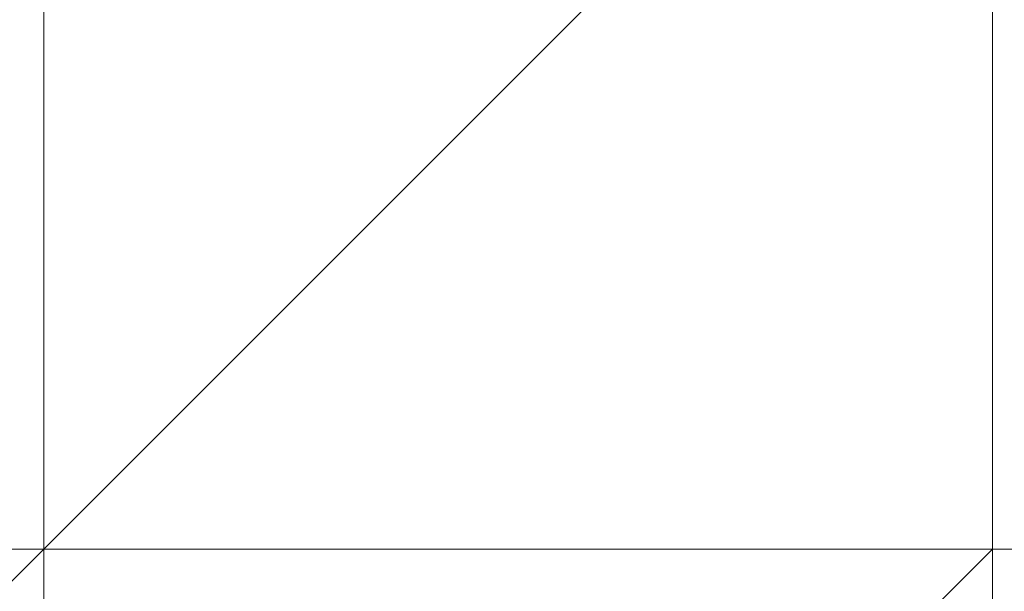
# Model space of a CAD drawing. Header units: inches. Extents: x -79624 to 52587, y -27526 to 10116.
# Tile 96 of 256: x 10273.65 to 10282.97, y -15409.32 to -15403.91. Entities that reach past the tile are written whole.
import ezdxf

# ---------------------------------------------------------------- set-up
doc = ezdxf.new("R2010")
doc.units = ezdxf.units.IN
doc.header["$MEASUREMENT"] = 0
doc.layers.add('- მექანიკური ნაწილი', color=7, linetype='Continuous', lineweight=18)
doc.layers.add('Dimensioning - General', color=7, linetype='Continuous')
doc.styles.add('GENERATED_STYLE_1', font='txt')
doc.dimstyles.new('GENERATED_STYLE__1', dxfattribs={"dimtxt": 100, "dimasz": 76, "dimexe": 0.18, "dimexo": 0.0625, "dimgap": 0, "dimtad": 0, "dimdec": 0, "dimlfac": 0.1, "dimzin": 0, "dimdsep": 46, "dimtxsty": 'GENERATED_STYLE_1', "dimblk": 'ARROWHEAD_5', "dimblk1": 'ARROWHEAD_5', "dimblk2": 'ARROWHEAD_5', "dimcen": 0.09, "dimse1": 1, "dimse2": 1, "dimclrd": 7, "dimclre": 7, "dimclrt": 7, "dimadec": 0, "dimazin": 0, "dimtfac": 1, "dimtdec": 4, "dimtmove": 0, "dimatfit": 3, "dimfxl": 1, "dimtolj": 1, "dimtzin": 0, "dimarcsym": 0})
doc.dimstyles.new('GENERATED_STYLE__2', dxfattribs={"dimtxt": 100, "dimasz": 76, "dimexe": 0.18, "dimexo": 0.0625, "dimgap": 0, "dimtad": 0, "dimtih": 1, "dimtoh": 1, "dimdec": 0, "dimlfac": 0.1, "dimzin": 0, "dimdsep": 46, "dimtxsty": 'GENERATED_STYLE_1', "dimblk": 'ARROWHEAD_5', "dimblk1": 'ARROWHEAD_5', "dimblk2": 'ARROWHEAD_5', "dimcen": 0.09, "dimse1": 1, "dimse2": 1, "dimclrd": 7, "dimclre": 7, "dimclrt": 7, "dimadec": 0, "dimazin": 0, "dimtfac": 1, "dimtdec": 4, "dimtmove": 0, "dimatfit": 3, "dimfxl": 1, "dimtolj": 1, "dimtzin": 0, "dimarcsym": 0})

# ---------------------------------------------------------------- blocks, each defined once
blk = doc.blocks.new('ARROWHEAD_5')
at = {"linetype": 'Continuous', "lineweight": 0}
blk.add_hatch(color=0, dxfattribs=at).paths.add_polyline_path([(-1, 0.2679), (0, 0), (-1, -0.2679)])
at = {"color": 0, "linetype": 'Continuous', "lineweight": 0}
blk.add_line((0, 0), (-1, 0), dxfattribs=at)
blk = doc.blocks.new('*D249')
at = {"layer": 'Defpoints', "color": 0, "linetype": 'Continuous', "transparency": 16777216}
for p in [(358.5559, 209.2034), (25258.5559, 209.2034), (1258.5559, -26125.7224)]:
    blk.add_point(p, dxfattribs=at)
at = {"layer": 'Dimensioning - General', "color": 7, "linetype": 'Continuous', "lineweight": -2, "transparency": 16777216}
for p, q in [((358.5559, 133.2034), (358.5559, -12795.7235)), ((358.5559, -26049.7224), (358.5559, -13148.1045))]:
    blk.add_line(p, q, dxfattribs=at)
at = {"layer": 'Dimensioning - General', "color": 7, "linetype": 'Continuous', "lineweight": -2, "transparency": 16777216, "xscale": 76.00000000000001, "yscale": 76.00000000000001, "zscale": 76.00000000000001}
for p, rotation in [((358.5559, 209.2034), 90), ((358.5559, -26125.7224), 270)]:
    blk.add_blockref('ARROWHEAD_5', p, dxfattribs=dict(at, rotation=rotation))
at = {"layer": 'Dimensioning - General', "color": 7, "linetype": 'Continuous', "lineweight": 13, "transparency": 16777216, "insert": (358.5559, -12971.914), "char_height": 100, "attachment_point": 5, "rotation": 90, "style": 'GENERATED_STYLE_1'}
blk.add_mtext('\\A1;2633', dxfattribs=at)
blk = doc.blocks.new('*D264')
at = {"layer": 'Defpoints', "color": 0, "linetype": 'Continuous', "transparency": 16777216}
for p in [(7428.9684, -14429.1233), (51186.6282, -26125.7224), (51186.6282, -26425.7224)]:
    blk.add_point(p, dxfattribs=at)
at = {"layer": 'Dimensioning - General', "color": 7, "linetype": 'Continuous', "lineweight": -2, "transparency": 16777216}
for p, q in [((7504.9684, -26425.7224), (29120.8433, -26425.7224)), ((51110.6282, -26425.7224), (29468.4623, -26425.7224))]:
    blk.add_line(p, q, dxfattribs=at)
at = {"layer": 'Dimensioning - General', "color": 7, "linetype": 'Continuous', "lineweight": -2, "transparency": 16777216, "xscale": 76.00000000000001, "yscale": 76.00000000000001, "zscale": 76.00000000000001, "rotation": 180}
blk.add_blockref('ARROWHEAD_5', (7428.9684, -26425.7224), dxfattribs=at)
at = {"layer": 'Dimensioning - General', "color": 7, "linetype": 'Continuous', "lineweight": -2, "transparency": 16777216, "xscale": 76.00000000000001, "yscale": 76.00000000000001, "zscale": 76.00000000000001}
blk.add_blockref('ARROWHEAD_5', (51186.6282, -26425.7224), dxfattribs=at)
at = {"layer": 'Dimensioning - General', "color": 7, "linetype": 'Continuous', "lineweight": 13, "transparency": 16777216, "insert": (29294.6528, -26425.7224), "char_height": 100, "attachment_point": 5, "style": 'GENERATED_STYLE_1'}
blk.add_mtext('\\A1;4376', dxfattribs=at)
blk = doc.blocks.new('*D276')
at = {"layer": 'Defpoints', "color": 0, "linetype": 'Continuous', "transparency": 16777216}
for p in [(7428.9684, -14429.1233), (51786.6282, -14429.1233), (4328.7284, -18360.584)]:
    blk.add_point(p, dxfattribs=at)
at = {"layer": 'Dimensioning - General', "color": 7, "linetype": 'Continuous', "lineweight": -2, "transparency": 16777216}
for p, q in [((51786.6282, -14505.1233), (51786.6282, -16274.3827)), ((51786.6282, -18284.584), (51786.6282, -16531.5256))]:
    blk.add_line(p, q, dxfattribs=at)
at = {"layer": 'Dimensioning - General', "color": 7, "linetype": 'Continuous', "lineweight": -2, "transparency": 16777216, "xscale": 76.00000000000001, "yscale": 76.00000000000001, "zscale": 76.00000000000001}
for p, rotation in [((51786.6282, -14429.1233), 90), ((51786.6282, -18360.584), 270)]:
    blk.add_blockref('ARROWHEAD_5', p, dxfattribs=dict(at, rotation=rotation))
at = {"layer": 'Dimensioning - General', "color": 7, "linetype": 'Continuous', "lineweight": 13, "transparency": 16777216, "insert": (51786.6282, -16402.9541), "char_height": 100, "attachment_point": 5, "rotation": 90, "style": 'GENERATED_STYLE_1'}
blk.add_mtext('\\A1;393', dxfattribs=at)

msp = doc.modelspace()

# ---------------------------------------------------------------- linework, layer by layer
at = {"layer": '- მექანიკური ნაწილი', "color": 7, "lineweight": 0}
for points in [[(10282.8579, -14968.80526), (10282.8579, -14977.78728), (10282.8579, -15040.66148), (10282.8579, -15067.60756), (10282.8579, -15112.5177), (10282.8579, -15148.44581), (10282.8579, -15193.35595), (10282.8579, -15229.28406), (10282.8579, -15274.1942), (10282.8579, -15310.12231), (10282.8579, -15346.05043), (10282.8579, -15408.92462), (9779.86434, -15408.92462)], [(10282.8579, -15417.90665), (10282.8579, -14968.80526)], [(10282.8579, -15417.90665), (10282.8579, -14968.80526)], [(9779.86434, -15274.1942), (10282.8579, -15274.1942), (10282.8579, -15319.10434), (10282.8579, -15355.03245), (10282.8579, -15381.97854), (10282.8579, -15408.92462), (10282.8579, -15435.8707), (10282.8579, -15453.83476), (10282.8579, -15435.8707), (10282.8579, -15408.92462), (10282.8579, -15381.97854), (10282.8579, -15355.03245), (10282.8579, -15319.10434), (10282.8579, -15355.03245), (9779.86434, -15355.03245)], [(10273.87587, -15310.12231), (10273.87587, -15346.05043), (10273.87587, -15408.92462), (10273.87587, -15417.90665)], [(10282.8579, -15319.10434), (10282.8579, -15355.03245), (10282.8579, -15381.97854), (10282.8579, -15417.90665), (10282.8579, -15435.8707), (10282.8579, -15453.83476), (10282.8579, -15462.81679), (10282.8579, -15453.83476), (10282.8579, -15435.8707), (10282.8579, -15417.90665), (10282.8579, -15381.97854), (10282.8579, -15355.03245), (10282.8579, -15319.10434)], [(10282.8579, -15319.10434), (10282.8579, -15355.03245), (10282.8579, -15381.97854), (10282.8579, -15417.90665), (10282.8579, -15435.8707), (10282.8579, -15453.83476), (10282.8579, -15462.81679), (10282.8579, -15453.83476), (10282.8579, -15435.8707), (10282.8579, -15417.90665), (10282.8579, -15381.97854), (10282.8579, -15355.03245), (10282.8579, -15319.10434)], [(10282.8579, -15381.97854), (10282.8579, -15417.90665), (10282.8579, -15381.97854)], [(10282.8579, -15417.90665), (10282.8579, -15381.97854), (10282.8579, -15417.90665)], [(10426.57034, -15399.94259), (10282.8579, -15399.94259), (10282.8579, -15381.97854), (10282.8579, -15399.94259), (10282.8579, -15381.97854), (10282.8579, -15399.94259), (10282.8579, -15408.92462), (10426.57034, -15408.92462)], [(9779.86434, -15417.90665), (10282.8579, -15417.90665), (10282.8579, -15408.92462), (10426.57034, -15408.92462), (10426.57034, -15417.90665), (10426.57034, -15408.92462), (10462.49845, -15408.92462), (10462.49845, -15417.90665), (10426.57034, -15417.90665), (10426.57034, -15408.92462), (10426.57034, -15399.94259), (10426.57034, -15408.92462), (10426.57034, -15399.94259), (10426.57034, -15408.92462), (10462.49845, -15408.92462), (10462.49845, -15417.90665), (10426.57034, -15417.90665), (10426.57034, -15408.92462), (10426.57034, -15417.90665), (10426.57034, -15408.92462), (10426.57034, -15417.90665), (10282.8579, -15417.90665), (10282.8579, -15408.92462), (9779.86434, -15408.92462)], [(9779.86434, -15408.92462), (10282.8579, -15408.92462), (10282.8579, -15399.94259), (10282.8579, -15408.92462), (10282.8579, -15399.94259), (10282.8579, -15408.92462), (10282.8579, -15417.90665), (10282.8579, -15408.92462), (10282.8579, -15417.90665), (10282.8579, -15408.92462)], [(9779.86434, -15399.94259), (10282.8579, -15399.94259), (10282.8579, -15408.92462), (9779.86434, -15408.92462)], [(10426.57034, -15399.94259), (10426.57034, -15408.92462), (10282.8579, -15408.92462)], [(10282.8579, -15399.94259), (10282.8579, -15408.92462)], [(10282.8579, -15408.92462), (10282.8579, -15399.94259)], [(10282.8579, -15399.94259), (10282.8579, -15408.92462)], [(10282.8579, -15408.92462), (10282.8579, -15399.94259)], [(10426.57034, -15417.90665), (10282.8579, -15417.90665), (10282.8579, -15408.92462), (10282.8579, -15417.90665), (10282.8579, -15426.88868), (10282.8579, -15417.90665), (10282.8579, -15426.88868), (10282.8579, -15417.90665), (10282.8579, -15426.88868), (10282.8579, -15417.90665), (10282.8579, -15426.88868), (10282.8579, -15417.90665), (10282.8579, -15408.92462), (10282.8579, -15417.90665), (10282.8579, -15426.88868), (10282.8579, -15417.90665), (10282.8579, -15426.88868), (10282.8579, -15417.90665), (10282.8579, -15426.88868), (10282.8579, -15417.90665), (9779.86434, -15417.90665)], [(10282.8579, -15408.92462), (10273.87587, -15408.92462), (10273.87587, -15417.90665)], [(10282.8579, -15408.92462), (10426.57034, -15408.92462)], [(10282.8579, -15417.90665), (10282.8579, -15408.92462)], [(10282.8579, -15417.90665), (10282.8579, -15408.92462)]]:
    msp.add_lwpolyline(points, dxfattribs=at)
msp.add_lwpolyline([(10282.8579, -15346.05043), (10273.87587, -15346.05043), (10273.87587, -15408.92462), (10282.8579, -15408.92462)], close=True, dxfattribs=at)
at = {"layer": '- მექანიკური ნაწილი', "lineweight": 0}
for points in [[(10273.87587, -15381.97854), (10273.87587, -15390.96057), (10282.8579, -15390.96057), (10282.8579, -15399.94259), (10282.8579, -15408.92462), (10273.87587, -15408.92462), (10273.87587, -15417.90665), (10264.89384, -15417.90665), (10264.89384, -15426.88868), (10255.91181, -15426.88868), (10255.91181, -15417.90665), (10255.91181, -15426.88868), (10246.92979, -15426.88868), (10255.91181, -15417.90665)], [(10273.87587, -15408.92462), (10273.87587, -15399.94259)], [(10273.87587, -15408.92462), (10273.87587, -15399.94259)], [(10273.87587, -15399.94259), (10273.87587, -15408.92462), (10273.87587, -15399.94259)], [(10273.87587, -15399.94259), (10273.87587, -15408.92462), (10273.87587, -15399.94259)], [(10273.87587, -15399.94259), (10273.87587, -15408.92462), (10273.87587, -15399.94259)], [(10273.87587, -15399.94259), (10273.87587, -15408.92462), (10273.87587, -15399.94259)], [(10273.87587, -15399.94259), (10273.87587, -15408.92462), (10273.87587, -15399.94259)], [(10273.87587, -15399.94259), (10273.87587, -15408.92462), (10273.87587, -15399.94259)], [(10273.87587, -15399.94259), (10273.87587, -15408.92462), (10273.87587, -15399.94259)], [(10273.87587, -15399.94259), (10273.87587, -15408.92462), (10273.87587, -15399.94259)], [(10273.87587, -15399.94259), (10273.87587, -15408.92462), (10273.87587, -15399.94259)], [(10273.87587, -15399.94259), (10273.87587, -15408.92462), (10273.87587, -15399.94259)], [(10273.87587, -15399.94259), (10273.87587, -15408.92462), (10273.87587, -15399.94259)], [(10273.87587, -15399.94259), (10273.87587, -15408.92462), (10273.87587, -15399.94259)], [(10273.87587, -15399.94259), (10273.87587, -15408.92462), (10273.87587, -15399.94259)], [(10273.87587, -15399.94259), (10273.87587, -15408.92462), (10273.87587, -15399.94259)], [(10273.87587, -15399.94259), (10273.87587, -15408.92462), (10273.87587, -15399.94259)], [(10273.87587, -15399.94259), (10273.87587, -15408.92462), (10273.87587, -15399.94259)], [(10273.87587, -15399.94259), (10273.87587, -15408.92462), (10273.87587, -15399.94259)], [(10273.87587, -15399.94259), (10273.87587, -15408.92462), (10273.87587, -15399.94259)], [(10273.87587, -15399.94259), (10273.87587, -15408.92462), (10273.87587, -15399.94259)], [(10273.87587, -15399.94259), (10273.87587, -15408.92462), (10273.87587, -15399.94259)], [(10282.8579, -15399.94259), (10273.87587, -15408.92462), (10282.8579, -15399.94259)], [(10273.87587, -15408.92462), (10282.8579, -15399.94259)], [(10273.87587, -15408.92462), (10273.87587, -15399.94259)], [(10282.8579, -15399.94259), (10273.87587, -15408.92462)], [(10273.87587, -15408.92462), (10273.87587, -15399.94259)], [(10273.87587, -15408.92462), (10273.87587, -15399.94259)], [(10273.87587, -15399.94259), (10273.87587, -15408.92462), (10273.87587, -15399.94259)], [(10273.87587, -15399.94259), (10273.87587, -15408.92462), (10273.87587, -15399.94259)], [(10273.87587, -15399.94259), (10273.87587, -15408.92462), (10273.87587, -15399.94259)], [(10273.87587, -15399.94259), (10273.87587, -15408.92462), (10273.87587, -15399.94259)], [(10273.87587, -15399.94259), (10273.87587, -15408.92462), (10273.87587, -15399.94259)], [(10273.87587, -15399.94259), (10273.87587, -15408.92462), (10273.87587, -15399.94259)], [(10273.87587, -15399.94259), (10273.87587, -15408.92462), (10273.87587, -15399.94259)], [(10273.87587, -15399.94259), (10273.87587, -15408.92462), (10273.87587, -15399.94259)], [(10273.87587, -15399.94259), (10273.87587, -15408.92462), (10273.87587, -15399.94259)], [(10273.87587, -15399.94259), (10273.87587, -15408.92462), (10273.87587, -15399.94259)], [(10273.87587, -15399.94259), (10273.87587, -15408.92462), (10273.87587, -15399.94259)], [(10273.87587, -15399.94259), (10273.87587, -15408.92462), (10273.87587, -15399.94259)], [(10273.87587, -15399.94259), (10273.87587, -15408.92462), (10273.87587, -15399.94259)], [(10273.87587, -15399.94259), (10273.87587, -15408.92462), (10273.87587, -15399.94259)], [(10273.87587, -15399.94259), (10273.87587, -15408.92462), (10273.87587, -15399.94259)], [(10273.87587, -15399.94259), (10273.87587, -15408.92462), (10273.87587, -15399.94259)], [(10273.87587, -15399.94259), (10273.87587, -15408.92462), (10273.87587, -15399.94259)], [(10273.87587, -15399.94259), (10273.87587, -15408.92462), (10273.87587, -15399.94259)], [(10273.87587, -15399.94259), (10273.87587, -15408.92462), (10273.87587, -15399.94259)], [(10273.87587, -15399.94259), (10273.87587, -15408.92462), (10273.87587, -15399.94259)], [(10282.8579, -15399.94259), (10273.87587, -15408.92462), (10282.8579, -15399.94259)], [(10273.87587, -15408.92462), (10282.8579, -15399.94259)], [(10273.87587, -15408.92462), (10273.87587, -15399.94259)], [(10282.8579, -15399.94259), (10273.87587, -15408.92462)], [(10273.87587, -15408.92462), (10273.87587, -15399.94259)], [(10273.87587, -15408.92462), (10273.87587, -15399.94259)], [(10273.87587, -15399.94259), (10273.87587, -15408.92462), (10273.87587, -15399.94259)], [(10273.87587, -15399.94259), (10273.87587, -15408.92462), (10273.87587, -15399.94259)], [(10273.87587, -15399.94259), (10273.87587, -15408.92462), (10273.87587, -15399.94259)], [(10273.87587, -15399.94259), (10273.87587, -15408.92462), (10273.87587, -15399.94259)], [(10273.87587, -15399.94259), (10273.87587, -15408.92462), (10273.87587, -15399.94259)], [(10273.87587, -15399.94259), (10273.87587, -15408.92462), (10273.87587, -15399.94259)], [(10273.87587, -15399.94259), (10273.87587, -15408.92462), (10273.87587, -15399.94259)], [(10273.87587, -15399.94259), (10273.87587, -15408.92462), (10273.87587, -15399.94259)], [(10273.87587, -15399.94259), (10273.87587, -15408.92462), (10273.87587, -15399.94259)], [(10273.87587, -15399.94259), (10273.87587, -15408.92462), (10273.87587, -15399.94259)], [(10273.87587, -15399.94259), (10273.87587, -15408.92462), (10273.87587, -15399.94259)], [(10273.87587, -15399.94259), (10273.87587, -15408.92462), (10273.87587, -15399.94259)], [(10273.87587, -15399.94259), (10273.87587, -15408.92462), (10273.87587, -15399.94259)], [(10273.87587, -15399.94259), (10273.87587, -15408.92462), (10273.87587, -15399.94259)], [(10273.87587, -15399.94259), (10273.87587, -15408.92462), (10273.87587, -15399.94259)], [(10273.87587, -15399.94259), (10273.87587, -15408.92462), (10273.87587, -15399.94259)], [(10273.87587, -15399.94259), (10273.87587, -15408.92462), (10273.87587, -15399.94259)], [(10273.87587, -15399.94259), (10273.87587, -15408.92462), (10273.87587, -15399.94259)], [(10273.87587, -15399.94259), (10273.87587, -15408.92462), (10273.87587, -15399.94259)], [(10273.87587, -15399.94259), (10273.87587, -15408.92462), (10273.87587, -15399.94259)], [(10282.8579, -15399.94259), (10273.87587, -15408.92462), (10282.8579, -15399.94259)], [(10273.87587, -15408.92462), (10282.8579, -15399.94259)], [(10273.87587, -15408.92462), (10273.87587, -15399.94259)], [(10282.8579, -15399.94259), (10273.87587, -15408.92462)], [(10282.8579, -15408.92462), (10282.8579, -15399.94259), (10282.8579, -15408.92462)], [(10282.8579, -15408.92462), (10282.8579, -15399.94259), (10282.8579, -15408.92462)], [(10282.8579, -15399.94259), (10282.8579, -15408.92462), (10282.8579, -15399.94259)], [(10282.8579, -15399.94259), (10282.8579, -15408.92462), (10282.8579, -15399.94259)], [(10282.8579, -15399.94259), (10282.8579, -15408.92462), (10282.8579, -15399.94259)], [(10282.8579, -15399.94259), (10282.8579, -15408.92462)], [(10282.8579, -15408.92462), (10282.8579, -15399.94259), (10282.8579, -15408.92462)], [(10282.8579, -15399.94259), (10282.8579, -15408.92462), (10282.8579, -15399.94259)], [(10282.8579, -15399.94259), (10282.8579, -15408.92462), (10282.8579, -15399.94259)], [(10282.8579, -15399.94259), (10282.8579, -15408.92462), (10282.8579, -15399.94259)], [(10282.8579, -15399.94259), (10282.8579, -15408.92462), (10282.8579, -15399.94259)], [(10282.8579, -15399.94259), (10282.8579, -15408.92462), (10282.8579, -15399.94259)], [(10282.8579, -15399.94259), (10282.8579, -15408.92462), (10282.8579, -15399.94259)], [(10282.8579, -15399.94259), (10282.8579, -15408.92462), (10282.8579, -15399.94259)], [(10282.8579, -15399.94259), (10282.8579, -15408.92462)], [(10282.8579, -15408.92462), (10282.8579, -15399.94259), (10282.8579, -15408.92462)], [(10282.8579, -15399.94259), (10282.8579, -15408.92462), (10282.8579, -15399.94259)], [(10282.8579, -15399.94259), (10282.8579, -15408.92462), (10282.8579, -15399.94259)], [(10282.8579, -15399.94259), (10282.8579, -15408.92462), (10282.8579, -15399.94259)], [(10282.8579, -15399.94259), (10282.8579, -15408.92462), (10282.8579, -15399.94259)], [(10282.8579, -15399.94259), (10282.8579, -15408.92462), (10282.8579, -15399.94259)], [(10282.8579, -15399.94259), (10282.8579, -15408.92462), (10282.8579, -15399.94259)], [(10282.8579, -15399.94259), (10282.8579, -15408.92462), (10282.8579, -15399.94259)], [(10282.8579, -15399.94259), (10282.8579, -15408.92462)], [(10282.8579, -15408.92462), (10282.8579, -15399.94259), (10282.8579, -15408.92462)], [(10282.8579, -15399.94259), (10282.8579, -15408.92462), (10282.8579, -15399.94259)], [(10282.8579, -15399.94259), (10282.8579, -15408.92462), (10282.8579, -15399.94259)], [(10282.8579, -15399.94259), (10282.8579, -15408.92462), (10282.8579, -15399.94259)], [(10282.8579, -15399.94259), (10282.8579, -15408.92462), (10282.8579, -15399.94259)], [(10282.8579, -15408.92462), (10282.8579, -15399.94259), (10282.8579, -15408.92462)], [(10282.8579, -15408.92462), (10282.8579, -15399.94259)], [(10273.87587, -15408.92462), (10264.89384, -15417.90665), (10273.87587, -15408.92462)], [(10273.87587, -15408.92462), (10264.89384, -15417.90665), (10273.87587, -15408.92462)], [(10264.89384, -15417.90665), (10273.87587, -15408.92462)], [(10273.87587, -15408.92462), (10264.89384, -15417.90665)], [(10264.89384, -15408.92462), (10273.87587, -15408.92462)], [(10273.87587, -15408.92462), (10264.89384, -15408.92462), (10273.87587, -15408.92462)], [(10273.87587, -15408.92462), (10264.89384, -15408.92462), (10273.87587, -15408.92462)], [(10273.87587, -15408.92462), (10264.89384, -15408.92462), (10273.87587, -15408.92462)], [(10273.87587, -15408.92462), (10264.89384, -15408.92462), (10273.87587, -15408.92462)], [(10273.87587, -15408.92462), (10264.89384, -15408.92462), (10273.87587, -15408.92462)], [(10273.87587, -15408.92462), (10264.89384, -15408.92462), (10273.87587, -15408.92462)], [(10273.87587, -15408.92462), (10264.89384, -15408.92462), (10273.87587, -15408.92462)], [(10273.87587, -15408.92462), (10264.89384, -15408.92462), (10273.87587, -15408.92462)], [(10273.87587, -15408.92462), (10264.89384, -15408.92462), (10273.87587, -15408.92462)], [(10273.87587, -15408.92462), (10264.89384, -15408.92462), (10273.87587, -15408.92462)], [(10273.87587, -15408.92462), (10264.89384, -15408.92462), (10273.87587, -15408.92462)], [(10264.89384, -15408.92462), (10273.87587, -15408.92462), (10264.89384, -15408.92462)], [(10273.87587, -15408.92462), (10264.89384, -15417.90665), (10273.87587, -15408.92462)], [(10273.87587, -15408.92462), (10264.89384, -15417.90665), (10273.87587, -15408.92462)], [(10264.89384, -15417.90665), (10273.87587, -15408.92462)], [(10264.89384, -15408.92462), (10273.87587, -15408.92462)], [(10273.87587, -15408.92462), (10264.89384, -15408.92462), (10273.87587, -15408.92462)], [(10273.87587, -15408.92462), (10264.89384, -15408.92462), (10273.87587, -15408.92462)], [(10273.87587, -15408.92462), (10264.89384, -15408.92462), (10273.87587, -15408.92462)], [(10273.87587, -15408.92462), (10264.89384, -15408.92462), (10273.87587, -15408.92462)], [(10273.87587, -15408.92462), (10264.89384, -15408.92462), (10273.87587, -15408.92462)], [(10273.87587, -15408.92462), (10264.89384, -15408.92462), (10273.87587, -15408.92462)], [(10273.87587, -15408.92462), (10264.89384, -15408.92462), (10273.87587, -15408.92462)], [(10273.87587, -15408.92462), (10264.89384, -15408.92462), (10273.87587, -15408.92462)], [(10273.87587, -15408.92462), (10264.89384, -15408.92462), (10273.87587, -15408.92462)], [(10273.87587, -15408.92462), (10264.89384, -15408.92462), (10273.87587, -15408.92462)], [(10273.87587, -15408.92462), (10264.89384, -15408.92462), (10273.87587, -15408.92462)], [(10264.89384, -15408.92462), (10273.87587, -15408.92462), (10264.89384, -15408.92462)], [(10273.87587, -15408.92462), (10264.89384, -15417.90665), (10273.87587, -15408.92462)], [(10273.87587, -15408.92462), (10264.89384, -15417.90665), (10273.87587, -15408.92462)], [(10273.87587, -15408.92462), (10264.89384, -15417.90665)], [(10264.89384, -15408.92462), (10273.87587, -15408.92462)], [(10273.87587, -15408.92462), (10264.89384, -15408.92462), (10273.87587, -15408.92462)], [(10273.87587, -15408.92462), (10264.89384, -15408.92462), (10273.87587, -15408.92462)], [(10273.87587, -15408.92462), (10264.89384, -15408.92462), (10273.87587, -15408.92462)], [(10273.87587, -15408.92462), (10264.89384, -15408.92462), (10273.87587, -15408.92462)], [(10273.87587, -15408.92462), (10264.89384, -15408.92462), (10273.87587, -15408.92462)], [(10273.87587, -15408.92462), (10264.89384, -15408.92462), (10273.87587, -15408.92462)], [(10273.87587, -15408.92462), (10264.89384, -15408.92462), (10273.87587, -15408.92462)], [(10273.87587, -15408.92462), (10264.89384, -15408.92462), (10273.87587, -15408.92462)], [(10273.87587, -15408.92462), (10264.89384, -15408.92462), (10273.87587, -15408.92462)], [(10273.87587, -15408.92462), (10264.89384, -15408.92462), (10273.87587, -15408.92462)], [(10273.87587, -15408.92462), (10264.89384, -15408.92462), (10273.87587, -15408.92462)], [(10264.89384, -15408.92462), (10273.87587, -15408.92462), (10264.89384, -15408.92462)], [(10282.8579, -15408.92462), (10273.87587, -15417.90665), (10273.87587, -15408.92462)], [(10282.8579, -15408.92462), (10273.87587, -15408.92462)], [(10282.8579, -15408.92462), (10273.87587, -15408.92462), (10282.8579, -15408.92462)], [(10273.87587, -15417.90665), (10273.87587, -15408.92462), (10273.87587, -15417.90665)], [(10273.87587, -15408.92462), (10273.87587, -15408.92462)], [(10273.87587, -15408.92462), (10282.8579, -15408.92462), (10273.87587, -15408.92462)], [(10273.87587, -15408.92462), (10273.87587, -15417.90665), (10273.87587, -15408.92462)], [(10273.87587, -15408.92462), (10273.87587, -15417.90665), (10273.87587, -15408.92462)], [(10273.87587, -15408.92462), (10273.87587, -15417.90665), (10273.87587, -15408.92462)], [(10273.87587, -15408.92462), (10273.87587, -15417.90665), (10273.87587, -15408.92462)], [(10273.87587, -15408.92462), (10273.87587, -15417.90665), (10273.87587, -15408.92462)], [(10273.87587, -15408.92462), (10273.87587, -15417.90665), (10273.87587, -15408.92462)], [(10273.87587, -15408.92462), (10273.87587, -15417.90665), (10273.87587, -15408.92462)], [(10273.87587, -15408.92462), (10273.87587, -15417.90665)], [(10273.87587, -15408.92462), (10273.87587, -15408.92462)], [(10273.87587, -15417.90665), (10273.87587, -15408.92462), (10273.87587, -15417.90665)], [(10273.87587, -15408.92462), (10273.87587, -15417.90665), (10273.87587, -15408.92462)], [(10273.87587, -15408.92462), (10273.87587, -15417.90665), (10273.87587, -15408.92462)], [(10273.87587, -15408.92462), (10273.87587, -15417.90665), (10273.87587, -15408.92462)], [(10273.87587, -15408.92462), (10273.87587, -15417.90665), (10273.87587, -15408.92462)], [(10273.87587, -15408.92462), (10273.87587, -15417.90665), (10273.87587, -15408.92462)], [(10273.87587, -15408.92462), (10273.87587, -15417.90665), (10273.87587, -15408.92462)], [(10273.87587, -15408.92462), (10273.87587, -15417.90665), (10273.87587, -15408.92462)], [(10273.87587, -15408.92462), (10273.87587, -15417.90665), (10273.87587, -15408.92462)], [(10273.87587, -15408.92462), (10273.87587, -15408.92462)], [(10282.8579, -15408.92462), (10273.87587, -15408.92462), (10282.8579, -15408.92462)], [(10273.87587, -15408.92462), (10273.87587, -15408.92462)], [(10282.8579, -15408.92462), (10273.87587, -15408.92462), (10282.8579, -15408.92462)], [(10273.87587, -15408.92462), (10273.87587, -15408.92462)], [(10282.8579, -15408.92462), (10273.87587, -15408.92462), (10282.8579, -15408.92462)], [(10273.87587, -15408.92462), (10282.8579, -15408.92462), (10273.87587, -15408.92462)], [(10273.87587, -15408.92462), (10273.87587, -15408.92462)], [(10273.87587, -15408.92462), (10273.87587, -15408.92462)], [(10273.87587, -15408.92462), (10273.87587, -15408.92462)], [(10273.87587, -15408.92462), (10273.87587, -15408.92462)], [(10273.87587, -15408.92462), (10273.87587, -15408.92462)], [(10273.87587, -15408.92462), (10273.87587, -15408.92462)], [(10273.87587, -15408.92462), (10273.87587, -15408.92462)], [(10273.87587, -15408.92462), (10273.87587, -15408.92462)], [(10273.87587, -15408.92462), (10273.87587, -15408.92462)], [(10273.87587, -15408.92462), (10273.87587, -15408.92462)], [(10273.87587, -15408.92462), (10273.87587, -15408.92462)], [(10273.87587, -15408.92462), (10273.87587, -15408.92462)], [(10273.87587, -15408.92462), (10273.87587, -15408.92462)], [(10273.87587, -15408.92462), (10273.87587, -15408.92462)], [(10273.87587, -15408.92462), (10273.87587, -15408.92462)], [(10273.87587, -15408.92462), (10273.87587, -15408.92462)], [(10273.87587, -15408.92462), (10273.87587, -15408.92462)], [(10273.87587, -15408.92462), (10273.87587, -15408.92462)], [(10273.87587, -15408.92462), (10273.87587, -15408.92462)], [(10273.87587, -15408.92462), (10273.87587, -15408.92462)], [(10273.87587, -15408.92462), (10273.87587, -15408.92462)], [(10273.87587, -15408.92462), (10273.87587, -15408.92462)], [(10273.87587, -15408.92462), (10273.87587, -15408.92462)], [(10273.87587, -15408.92462), (10273.87587, -15408.92462)], [(10282.8579, -15408.92462), (10273.87587, -15408.92462), (10282.8579, -15408.92462)], [(10273.87587, -15408.92462), (10273.87587, -15408.92462)], [(10282.8579, -15408.92462), (10273.87587, -15408.92462), (10282.8579, -15408.92462)], [(10273.87587, -15408.92462), (10273.87587, -15408.92462)], [(10282.8579, -15408.92462), (10273.87587, -15408.92462), (10282.8579, -15408.92462)], [(10273.87587, -15408.92462), (10273.87587, -15408.92462)], [(10282.8579, -15408.92462), (10273.87587, -15408.92462), (10282.8579, -15408.92462)], [(10282.8579, -15408.92462), (10273.87587, -15408.92462)], [(10273.87587, -15408.92462), (10273.87587, -15417.90665), (10273.87587, -15408.92462)], [(10273.87587, -15408.92462), (10273.87587, -15417.90665), (10273.87587, -15408.92462)], [(10273.87587, -15408.92462), (10273.87587, -15417.90665), (10273.87587, -15408.92462)], [(10273.87587, -15408.92462), (10273.87587, -15417.90665), (10273.87587, -15408.92462)], [(10273.87587, -15408.92462), (10273.87587, -15417.90665), (10273.87587, -15408.92462)], [(10273.87587, -15408.92462), (10273.87587, -15417.90665), (10273.87587, -15408.92462)], [(10273.87587, -15408.92462), (10273.87587, -15417.90665), (10273.87587, -15408.92462)], [(10273.87587, -15408.92462), (10273.87587, -15417.90665)], [(10273.87587, -15408.92462), (10273.87587, -15408.92462)], [(10273.87587, -15417.90665), (10273.87587, -15408.92462), (10273.87587, -15417.90665)], [(10273.87587, -15408.92462), (10273.87587, -15417.90665), (10273.87587, -15408.92462)], [(10273.87587, -15408.92462), (10273.87587, -15417.90665), (10273.87587, -15408.92462)], [(10273.87587, -15408.92462), (10273.87587, -15417.90665), (10273.87587, -15408.92462)], [(10273.87587, -15408.92462), (10273.87587, -15417.90665), (10273.87587, -15408.92462)], [(10273.87587, -15408.92462), (10273.87587, -15417.90665), (10273.87587, -15408.92462)], [(10273.87587, -15408.92462), (10273.87587, -15417.90665), (10273.87587, -15408.92462)], [(10273.87587, -15408.92462), (10273.87587, -15417.90665), (10273.87587, -15408.92462)], [(10273.87587, -15408.92462), (10273.87587, -15417.90665), (10273.87587, -15408.92462)], [(10273.87587, -15408.92462), (10273.87587, -15408.92462)], [(10282.8579, -15408.92462), (10273.87587, -15408.92462), (10282.8579, -15408.92462)], [(10273.87587, -15408.92462), (10273.87587, -15408.92462)], [(10282.8579, -15408.92462), (10273.87587, -15408.92462), (10282.8579, -15408.92462)], [(10273.87587, -15408.92462), (10273.87587, -15408.92462)], [(10282.8579, -15408.92462), (10273.87587, -15408.92462), (10282.8579, -15408.92462)], [(10273.87587, -15408.92462), (10282.8579, -15408.92462), (10273.87587, -15408.92462)], [(10273.87587, -15408.92462), (10273.87587, -15408.92462)], [(10273.87587, -15408.92462), (10273.87587, -15408.92462)], [(10273.87587, -15408.92462), (10273.87587, -15408.92462)], [(10273.87587, -15408.92462), (10273.87587, -15408.92462)], [(10273.87587, -15408.92462), (10273.87587, -15408.92462)], [(10273.87587, -15408.92462), (10273.87587, -15408.92462)], [(10273.87587, -15408.92462), (10273.87587, -15408.92462)], [(10273.87587, -15408.92462), (10273.87587, -15408.92462)], [(10273.87587, -15408.92462), (10273.87587, -15408.92462)], [(10273.87587, -15408.92462), (10273.87587, -15408.92462)], [(10273.87587, -15408.92462), (10273.87587, -15408.92462)], [(10273.87587, -15408.92462), (10273.87587, -15408.92462)], [(10273.87587, -15408.92462), (10273.87587, -15408.92462)], [(10273.87587, -15408.92462), (10273.87587, -15408.92462)], [(10273.87587, -15408.92462), (10273.87587, -15408.92462)], [(10273.87587, -15408.92462), (10273.87587, -15408.92462)], [(10273.87587, -15408.92462), (10273.87587, -15408.92462)], [(10273.87587, -15408.92462), (10273.87587, -15408.92462)], [(10273.87587, -15408.92462), (10273.87587, -15408.92462)], [(10273.87587, -15408.92462), (10273.87587, -15408.92462)], [(10273.87587, -15408.92462), (10273.87587, -15408.92462)], [(10273.87587, -15408.92462), (10273.87587, -15408.92462)], [(10273.87587, -15408.92462), (10273.87587, -15408.92462)], [(10273.87587, -15408.92462), (10273.87587, -15408.92462)], [(10282.8579, -15408.92462), (10273.87587, -15408.92462), (10282.8579, -15408.92462)], [(10273.87587, -15408.92462), (10273.87587, -15408.92462)], [(10282.8579, -15408.92462), (10273.87587, -15408.92462), (10282.8579, -15408.92462)], [(10273.87587, -15408.92462), (10273.87587, -15408.92462)], [(10282.8579, -15408.92462), (10273.87587, -15408.92462), (10282.8579, -15408.92462)], [(10273.87587, -15408.92462), (10273.87587, -15408.92462)], [(10282.8579, -15408.92462), (10273.87587, -15408.92462), (10282.8579, -15408.92462)], [(10282.8579, -15408.92462), (10273.87587, -15408.92462)], [(10273.87587, -15408.92462), (10273.87587, -15417.90665), (10273.87587, -15408.92462)], [(10273.87587, -15408.92462), (10273.87587, -15417.90665), (10273.87587, -15408.92462)], [(10273.87587, -15408.92462), (10273.87587, -15417.90665), (10273.87587, -15408.92462)], [(10273.87587, -15408.92462), (10273.87587, -15417.90665), (10273.87587, -15408.92462)], [(10273.87587, -15408.92462), (10273.87587, -15417.90665), (10273.87587, -15408.92462)], [(10273.87587, -15408.92462), (10273.87587, -15417.90665), (10273.87587, -15408.92462)], [(10273.87587, -15408.92462), (10273.87587, -15417.90665), (10273.87587, -15408.92462)], [(10273.87587, -15408.92462), (10273.87587, -15417.90665)], [(10273.87587, -15408.92462), (10273.87587, -15408.92462)], [(10273.87587, -15417.90665), (10273.87587, -15408.92462), (10273.87587, -15417.90665)], [(10273.87587, -15408.92462), (10273.87587, -15417.90665), (10273.87587, -15408.92462)], [(10273.87587, -15408.92462), (10273.87587, -15417.90665), (10273.87587, -15408.92462)], [(10273.87587, -15408.92462), (10273.87587, -15417.90665), (10273.87587, -15408.92462)], [(10273.87587, -15408.92462), (10273.87587, -15417.90665), (10273.87587, -15408.92462)], [(10273.87587, -15408.92462), (10273.87587, -15417.90665), (10273.87587, -15408.92462)], [(10273.87587, -15408.92462), (10273.87587, -15417.90665), (10273.87587, -15408.92462)], [(10273.87587, -15408.92462), (10273.87587, -15417.90665), (10273.87587, -15408.92462)], [(10273.87587, -15408.92462), (10273.87587, -15417.90665), (10273.87587, -15408.92462)], [(10273.87587, -15408.92462), (10273.87587, -15408.92462)], [(10282.8579, -15408.92462), (10273.87587, -15408.92462), (10282.8579, -15408.92462)], [(10273.87587, -15408.92462), (10273.87587, -15408.92462)], [(10282.8579, -15408.92462), (10273.87587, -15408.92462), (10282.8579, -15408.92462)], [(10273.87587, -15408.92462), (10273.87587, -15408.92462)], [(10282.8579, -15408.92462), (10273.87587, -15408.92462), (10282.8579, -15408.92462)], [(10273.87587, -15408.92462), (10282.8579, -15408.92462), (10273.87587, -15408.92462)], [(10273.87587, -15408.92462), (10273.87587, -15408.92462)], [(10273.87587, -15408.92462), (10273.87587, -15408.92462)], [(10273.87587, -15408.92462), (10273.87587, -15408.92462)], [(10273.87587, -15408.92462), (10273.87587, -15408.92462)], [(10273.87587, -15408.92462), (10273.87587, -15408.92462)], [(10273.87587, -15408.92462), (10273.87587, -15408.92462)], [(10273.87587, -15408.92462), (10273.87587, -15408.92462)], [(10273.87587, -15408.92462), (10273.87587, -15408.92462)], [(10273.87587, -15408.92462), (10273.87587, -15408.92462)], [(10273.87587, -15408.92462), (10273.87587, -15408.92462)], [(10273.87587, -15408.92462), (10273.87587, -15408.92462)], [(10273.87587, -15408.92462), (10273.87587, -15408.92462)], [(10273.87587, -15408.92462), (10273.87587, -15408.92462)], [(10273.87587, -15408.92462), (10273.87587, -15408.92462)], [(10273.87587, -15408.92462), (10273.87587, -15408.92462)], [(10273.87587, -15408.92462), (10273.87587, -15408.92462)], [(10273.87587, -15408.92462), (10273.87587, -15408.92462)], [(10273.87587, -15408.92462), (10273.87587, -15408.92462)], [(10273.87587, -15408.92462), (10273.87587, -15408.92462)], [(10273.87587, -15408.92462), (10273.87587, -15408.92462)], [(10273.87587, -15408.92462), (10273.87587, -15408.92462)], [(10273.87587, -15408.92462), (10273.87587, -15408.92462)], [(10273.87587, -15408.92462), (10273.87587, -15408.92462)], [(10273.87587, -15408.92462), (10273.87587, -15408.92462)], [(10282.8579, -15408.92462), (10273.87587, -15408.92462), (10282.8579, -15408.92462)], [(10273.87587, -15408.92462), (10273.87587, -15408.92462)], [(10282.8579, -15408.92462), (10273.87587, -15408.92462), (10282.8579, -15408.92462)], [(10273.87587, -15408.92462), (10273.87587, -15408.92462)], [(10282.8579, -15408.92462), (10273.87587, -15408.92462), (10282.8579, -15408.92462)], [(10273.87587, -15408.92462), (10273.87587, -15408.92462)], [(10282.8579, -15408.92462), (10273.87587, -15408.92462), (10282.8579, -15408.92462)], [(10282.8579, -15408.92462), (10273.87587, -15408.92462)], [(10273.87587, -15417.90665), (10273.87587, -15408.92462), (10273.87587, -15417.90665)], [(10273.87587, -15408.92462), (10273.87587, -15408.92462)], [(10273.87587, -15408.92462), (10282.8579, -15408.92462), (10273.87587, -15408.92462)], [(10273.87587, -15417.90665), (10273.87587, -15408.92462)], [(10273.87587, -15408.92462), (10282.8579, -15408.92462)], [(10282.8579, -15408.92462), (10282.8579, -15408.92462)], [(10282.8579, -15408.92462), (10282.8579, -15408.92462)], [(10282.8579, -15408.92462), (10282.8579, -15408.92462)], [(10282.8579, -15408.92462), (10282.8579, -15408.92462)], [(10282.8579, -15408.92462), (10282.8579, -15408.92462)], [(10282.8579, -15408.92462), (10282.8579, -15408.92462)], [(10282.8579, -15408.92462), (10282.8579, -15408.92462)], [(10282.8579, -15408.92462), (10282.8579, -15408.92462)], [(10282.8579, -15408.92462), (10282.8579, -15408.92462)], [(10282.8579, -15408.92462), (10282.8579, -15408.92462)], [(10282.8579, -15408.92462), (10282.8579, -15408.92462)], [(10282.8579, -15408.92462), (10282.8579, -15408.92462)], [(10282.8579, -15408.92462), (10282.8579, -15408.92462)], [(10282.8579, -15408.92462), (10282.8579, -15408.92462)], [(10282.8579, -15408.92462), (10282.8579, -15408.92462)], [(10282.8579, -15408.92462), (10282.8579, -15408.92462)], [(10282.8579, -15408.92462), (10282.8579, -15408.92462)], [(10282.8579, -15408.92462), (10282.8579, -15408.92462)], [(10282.8579, -15408.92462), (10282.8579, -15408.92462)], [(10282.8579, -15408.92462), (10282.8579, -15408.92462)], [(10282.8579, -15408.92462), (10282.8579, -15408.92462)], [(10282.8579, -15408.92462), (10282.8579, -15408.92462)], [(10282.8579, -15408.92462), (10282.8579, -15408.92462)]]:
    msp.add_lwpolyline(points, dxfattribs=at)
for points in [[(10282.8579, -15399.94259), (10273.87587, -15399.94259), (10273.87587, -15408.92462)], [(10282.8579, -15408.92462), (10282.8579, -15399.94259), (10273.87587, -15408.92462)], [(10282.8579, -15399.94259), (10273.87587, -15399.94259), (10273.87587, -15408.92462)], [(10282.8579, -15408.92462), (10282.8579, -15399.94259), (10273.87587, -15408.92462)], [(10282.8579, -15399.94259), (10273.87587, -15399.94259), (10273.87587, -15408.92462)], [(10282.8579, -15408.92462), (10282.8579, -15399.94259), (10273.87587, -15408.92462)], [(10273.87587, -15408.92462), (10264.89384, -15417.90665), (10264.89384, -15426.88868), (10255.91181, -15426.88868), (10264.89384, -15417.90665)], [(10273.87587, -15408.92462), (10264.89384, -15408.92462), (10264.89384, -15417.90665)], [(10273.87587, -15417.90665), (10273.87587, -15408.92462), (10264.89384, -15417.90665)], [(10273.87587, -15408.92462), (10264.89384, -15408.92462), (10264.89384, -15417.90665)], [(10273.87587, -15417.90665), (10273.87587, -15408.92462), (10264.89384, -15417.90665)], [(10273.87587, -15408.92462), (10264.89384, -15408.92462), (10264.89384, -15417.90665)], [(10273.87587, -15417.90665), (10273.87587, -15408.92462), (10264.89384, -15417.90665)]]:
    msp.add_lwpolyline(points, close=True, dxfattribs=at)

# ---------------------------------------------------------------- dimensions: what is measured, and where the dimension line sits
at = {"layer": 'Dimensioning - General', "color": 7, "linetype": 'Continuous', "lineweight": 13}
for base, p1, p2, picture, middle in [((358.55594, 209.20337), (1258.55593, -26125.72241), (25258.55593, 209.20337), '*D249', (358.55594, -12971.91402)), ((51786.62821, -14429.12325), (4328.72843, -18360.58402), (7428.96845, -14429.12325), '*D276', (51786.62821, -16402.95414))]:
    dim = msp.add_linear_dim(base=base, p1=p1, p2=p2, angle=90, dimstyle='GENERATED_STYLE__1', dxfattribs=at)
    dim.commit()
    dim.dimension.update_dxf_attribs({"geometry": picture, "text_midpoint": middle, "dimtype": 160, "text_rotation": 90})
dim = msp.add_linear_dim(base=(51186.62821, -26425.72242), p1=(7428.96845, -14429.12325), p2=(51186.62821, -26125.72241), dimstyle='GENERATED_STYLE__2', dxfattribs=at)
dim.commit()
dim.dimension.update_dxf_attribs({"geometry": '*D264', "text_midpoint": (29294.65282, -26425.72242), "dimtype": 160})

doc.saveas('drawing.dxf')
